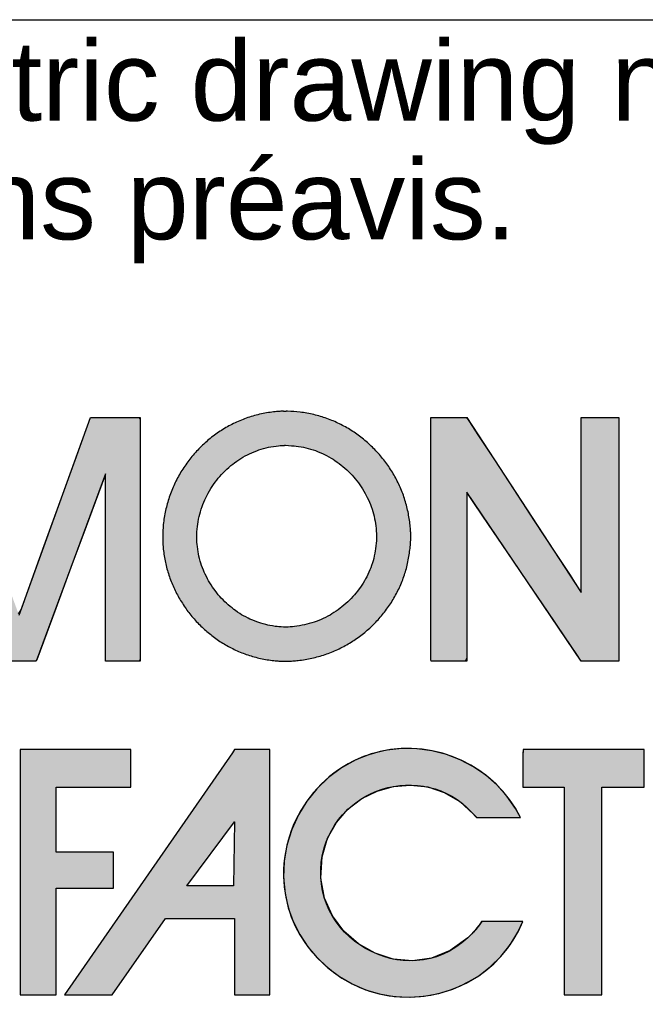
# Model space of a CAD drawing. Header units: inches. Extents: x 0 to 80, y 0 to 59.8.
# Tile 5 of 11: x 72.5 to 75.2, y 3.8 to 8. Entities that reach past the tile are written whole.
import ezdxf

# ---------------------------------------------------------------- set-up
doc = ezdxf.new("R2010")
doc.units = ezdxf.units.IN
doc.header["$MEASUREMENT"] = 0
doc.layers.add('Default', color=7, linetype='Continuous')

# ---------------------------------------------------------------- blocks, each defined once
blk = doc.blocks.new('block_2')
at = {"layer": 'Default', "linetype": 'Continuous'}
for points in [[(-0.14629, 0.22347), (-0.14629, 0.21744), (-0.14629, 0.20105), (-0.14629, 0.17691), (-0.14629, 0.1476), (-0.14629, 0.1157), (-0.14629, 0.0838), (-0.14629, 0.05449), (-0.14629, 0.03035), (-0.14629, 0.01397), (-0.14629, 0.00793), (-0.14541, 0.00793), (-0.14302, 0.00793), (-0.13949, 0.00793), (-0.13521, 0.00793), (-0.13055, 0.00793), (-0.12589, 0.00793), (-0.1216, 0.00793), (-0.11808, 0.00793), (-0.11568, 0.00793), (-0.1148, 0.00793), (-0.1148, 0.01056), (-0.1148, 0.0177), (-0.1148, 0.02821), (-0.1148, 0.04098), (-0.1148, 0.05487), (-0.1148, 0.06876), (-0.1148, 0.08153), (-0.1148, 0.09204), (-0.1148, 0.09918), (-0.1148, 0.10181), (-0.11339, 0.10181), (-0.10957, 0.10181), (-0.10393, 0.10181), (-0.09709, 0.10181), (-0.08964, 0.10181), (-0.08219, 0.10181), (-0.07535, 0.10181), (-0.06971, 0.10181), (-0.06589, 0.10181), (-0.06448, 0.10181), (-0.06448, 0.10269), (-0.06448, 0.10508), (-0.06448, 0.1086), (-0.06448, 0.11288), (-0.06448, 0.11753), (-0.06448, 0.12219), (-0.06448, 0.12647), (-0.06448, 0.12999), (-0.06448, 0.13238), (-0.06448, 0.13326), (-0.06589, 0.13326), (-0.06971, 0.13326), (-0.07535, 0.13326), (-0.08219, 0.13326), (-0.08964, 0.13326), (-0.09709, 0.13326), (-0.10393, 0.13326), (-0.10957, 0.13326), (-0.11339, 0.13326), (-0.1148, 0.13326), (-0.1148, 0.13486), (-0.1148, 0.1392), (-0.1148, 0.14561), (-0.1148, 0.15338), (-0.1148, 0.16184), (-0.1148, 0.1703), (-0.1148, 0.17807), (-0.1148, 0.18447), (-0.1148, 0.18882), (-0.1148, 0.19042), (-0.11297, 0.19042), (-0.10798, 0.19042), (-0.10064, 0.19042), (-0.09173, 0.19042), (-0.08203, 0.19042), (-0.07233, 0.19042), (-0.06342, 0.19042), (-0.05608, 0.19042), (-0.0511, 0.19042), (-0.04926, 0.19042), (-0.04926, 0.19134), (-0.04926, 0.19385), (-0.04926, 0.19755), (-0.04926, 0.20204), (-0.04926, 0.20693), (-0.04926, 0.21182), (-0.04926, 0.21631), (-0.04926, 0.22001), (-0.04926, 0.22252), (-0.04926, 0.22345), (-0.05132, 0.22345), (-0.05699, 0.22345), (-0.06558, 0.22345), (-0.07634, 0.22346), (-0.08856, 0.22346), (-0.10152, 0.22346), (-0.1145, 0.22347), (-0.12677, 0.22347), (-0.13761, 0.22347)], [(0.24683, 0.05811), (0.23145, 0.04686), (0.215, 0.04023), (0.1981, 0.03788), (0.18134, 0.03942), (0.16533, 0.04452), (0.15068, 0.05279), (0.13798, 0.06387), (0.12784, 0.07742), (0.12087, 0.09305), (0.11767, 0.11041), (0.11884, 0.12913), (0.1237, 0.14549), (0.13141, 0.15943), (0.14153, 0.17108), (0.15359, 0.18031), (0.16711, 0.187), (0.1816, 0.19102), (0.19658, 0.19224), (0.21158, 0.19054), (0.22611, 0.18578), (0.2397, 0.17786), (0.25187, 0.16663), (0.25487, 0.16367), (0.25699, 0.16367), (0.2604, 0.16367), (0.26474, 0.16367), (0.2697, 0.16367), (0.27491, 0.16367), (0.28006, 0.16367), (0.28478, 0.16367), (0.28875, 0.16367), (0.29163, 0.16367), (0.29307, 0.16367), (0.28884, 0.17158), (0.28122, 0.18255), (0.2724, 0.19238), (0.26252, 0.201), (0.25172, 0.20837), (0.24015, 0.21442), (0.22795, 0.21909), (0.21526, 0.22232), (0.20223, 0.22406), (0.189, 0.22424), (0.17572, 0.2228), (0.16193, 0.2195), (0.1484, 0.21424), (0.13587, 0.2073), (0.12445, 0.19884), (0.11426, 0.18903), (0.1054, 0.17802), (0.09799, 0.16599), (0.09213, 0.1531), (0.08795, 0.13951), (0.08555, 0.1254), (0.08504, 0.11092), (0.08631, 0.09702), (0.08907, 0.08441), (0.0934, 0.07235), (0.09917, 0.06095), (0.10626, 0.05031), (0.11454, 0.04056), (0.12388, 0.03179), (0.13415, 0.02413), (0.14525, 0.01768), (0.15702, 0.01255), (0.16937, 0.00885), (0.18226, 0.00665), (0.19546, 0.00598), (0.20851, 0.00687), (0.22126, 0.00926), (0.23358, 0.0131), (0.24533, 0.01832), (0.25638, 0.02486), (0.26659, 0.03267), (0.27583, 0.04167), (0.28396, 0.05181), (0.29085, 0.06302), (0.29522, 0.07245), (0.29404, 0.07245), (0.2915, 0.07245), (0.28789, 0.07245), (0.28355, 0.07245), (0.27879, 0.07245), (0.27392, 0.07245), (0.26926, 0.07245), (0.26513, 0.07245), (0.26184, 0.07245), (0.25972, 0.07245), (0.25895, 0.07229), (0.25798, 0.07089), (0.25698, 0.06951), (0.25596, 0.06815), (0.25491, 0.06681), (0.25383, 0.06549), (0.25272, 0.0642), (0.25159, 0.06293), (0.25044, 0.06169), (0.24926, 0.06047), (0.24806, 0.05928)], [(0.29526, 0.19042), (0.29609, 0.19042), (0.29835, 0.19042), (0.30175, 0.19042), (0.30595, 0.19042), (0.31064, 0.19042), (0.31551, 0.19042), (0.32023, 0.19042), (0.3245, 0.19042), (0.328, 0.19042), (0.33041, 0.19042), (0.33141, 0.19042), (0.33142, 0.1871), (0.33142, 0.17639), (0.33142, 0.15982), (0.33142, 0.139), (0.33142, 0.11552), (0.33142, 0.09097), (0.33142, 0.06696), (0.33142, 0.04507), (0.33142, 0.02691), (0.33142, 0.01407), (0.33142, 0.00815), (0.33188, 0.00793), (0.33369, 0.00793), (0.33659, 0.00793), (0.34029, 0.00793), (0.34451, 0.00793), (0.34895, 0.00793), (0.35332, 0.00793), (0.35735, 0.00793), (0.36073, 0.00793), (0.36317, 0.00793), (0.3644, 0.00793), (0.36449, 0.00983), (0.36449, 0.01902), (0.36449, 0.03442), (0.36449, 0.05444), (0.36449, 0.07746), (0.36449, 0.10191), (0.36449, 0.12618), (0.36449, 0.14868), (0.36449, 0.16781), (0.36449, 0.18197), (0.36449, 0.18956), (0.36476, 0.19042), (0.36647, 0.19042), (0.36949, 0.19042), (0.37349, 0.19042), (0.37813, 0.19042), (0.3831, 0.19042), (0.38808, 0.19042), (0.39272, 0.19042), (0.39672, 0.19042), (0.39973, 0.19042), (0.40145, 0.19042), (0.40172, 0.19057), (0.40172, 0.19195), (0.40172, 0.19451), (0.40172, 0.19798), (0.40172, 0.20205), (0.40172, 0.20645), (0.40172, 0.21088), (0.40172, 0.21505), (0.40172, 0.21867), (0.40172, 0.22146), (0.40172, 0.22313), (0.39941, 0.22347), (0.39247, 0.22347), (0.38554, 0.22347), (0.3786, 0.22347), (0.37167, 0.22347), (0.36474, 0.22347), (0.3578, 0.22347), (0.35087, 0.22347), (0.34394, 0.22347), (0.337, 0.22347), (0.33007, 0.22347), (0.32409, 0.22347), (0.32146, 0.22347), (0.31882, 0.22347), (0.31618, 0.22347), (0.31354, 0.22347), (0.31091, 0.22347), (0.30827, 0.22347), (0.30563, 0.22347), (0.30299, 0.22347), (0.30036, 0.22347), (0.29772, 0.22347), (0.29538, 0.22346), (0.29532, 0.22263), (0.29528, 0.22063), (0.29525, 0.21769), (0.29524, 0.21408), (0.29523, 0.21003), (0.29523, 0.20579), (0.29524, 0.20161), (0.29524, 0.19774), (0.29525, 0.19442), (0.29526, 0.19189)]]:
    blk.add_hatch(color=7, dxfattribs=at).paths.add_polyline_path(points)
h = blk.add_hatch(color=7, dxfattribs=at)
h.paths.add_polyline_path([(0.04198, 0.22347), (0.04001, 0.22064), (-0.10749, 0.00793), (-0.06554, 0.00793), (-0.01885, 0.07507), (0.04198, 0.07507), (0.04198, 0.00793), (0.07292, 0.00793), (0.07292, 0.22347)])
h.paths.add_polyline_path([(0.04093, 0.10388), (0.04198, 0.16001), (0, 0.10388)])
at = {"layer": 'Default', "color": 7, "linetype": 'Continuous'}
for p, q in [((0.04001, 0.22064), (-0.10749, 0.00793)), ((0.04198, 0.22347), (0.04001, 0.22064)), ((0.07292, 0.22347), (0.04198, 0.22347)), ((0.07292, 0.00793), (0.07292, 0.22347)), ((0, 0.10388), (0.04198, 0.16001)), ((0.04198, 0.16001), (0.04093, 0.10388)), ((0.04093, 0.10388), (0, 0.10388)), ((-0.06554, 0.00793), (-0.01885, 0.07507)), ((-0.01885, 0.07507), (0.04198, 0.07507)), ((0.04198, 0.07507), (0.04198, 0.00793)), ((-0.10749, 0.00793), (-0.06554, 0.00793)), ((0.04198, 0.00793), (0.07292, 0.00793))]:
    blk.add_line(p, q, dxfattribs=at)
for points in [[(-0.14629, 0.22347), (-0.14629, 0.21744), (-0.14629, 0.20105), (-0.14629, 0.17691), (-0.14629, 0.1476), (-0.14629, 0.1157), (-0.14629, 0.0838), (-0.14629, 0.05449), (-0.14629, 0.03035), (-0.14629, 0.01397), (-0.14629, 0.00793), (-0.14541, 0.00793), (-0.14302, 0.00793), (-0.13949, 0.00793), (-0.13521, 0.00793), (-0.13055, 0.00793), (-0.12589, 0.00793), (-0.1216, 0.00793), (-0.11808, 0.00793), (-0.11568, 0.00793), (-0.1148, 0.00793), (-0.1148, 0.01056), (-0.1148, 0.0177), (-0.1148, 0.02821), (-0.1148, 0.04098), (-0.1148, 0.05487), (-0.1148, 0.06876), (-0.1148, 0.08153), (-0.1148, 0.09204), (-0.1148, 0.09918), (-0.1148, 0.10181), (-0.11339, 0.10181), (-0.10957, 0.10181), (-0.10393, 0.10181), (-0.09709, 0.10181), (-0.08964, 0.10181), (-0.08219, 0.10181), (-0.07535, 0.10181), (-0.06971, 0.10181), (-0.06589, 0.10181), (-0.06448, 0.10181), (-0.06448, 0.10269), (-0.06448, 0.10508), (-0.06448, 0.1086), (-0.06448, 0.11288), (-0.06448, 0.11753), (-0.06448, 0.12219), (-0.06448, 0.12647), (-0.06448, 0.12999), (-0.06448, 0.13238), (-0.06448, 0.13326), (-0.06589, 0.13326), (-0.06971, 0.13326), (-0.07535, 0.13326), (-0.08219, 0.13326), (-0.08964, 0.13326), (-0.09709, 0.13326), (-0.10393, 0.13326), (-0.10957, 0.13326), (-0.11339, 0.13326), (-0.1148, 0.13326), (-0.1148, 0.13486), (-0.1148, 0.1392), (-0.1148, 0.14561), (-0.1148, 0.15338), (-0.1148, 0.16184), (-0.1148, 0.1703), (-0.1148, 0.17807), (-0.1148, 0.18447), (-0.1148, 0.18882), (-0.1148, 0.19042), (-0.11297, 0.19042), (-0.10798, 0.19042), (-0.10064, 0.19042), (-0.09173, 0.19042), (-0.08203, 0.19042), (-0.07233, 0.19042), (-0.06342, 0.19042), (-0.05608, 0.19042), (-0.0511, 0.19042), (-0.04926, 0.19042), (-0.04926, 0.19134), (-0.04926, 0.19385), (-0.04926, 0.19755), (-0.04926, 0.20204), (-0.04926, 0.20693), (-0.04926, 0.21182), (-0.04926, 0.21631), (-0.04926, 0.22001), (-0.04926, 0.22252), (-0.04926, 0.22345), (-0.05132, 0.22345), (-0.05699, 0.22345), (-0.06558, 0.22345), (-0.07634, 0.22346), (-0.08856, 0.22346), (-0.10152, 0.22346), (-0.1145, 0.22347), (-0.12677, 0.22347), (-0.13761, 0.22347), (-0.14629, 0.22347)], [(0.24683, 0.05811), (0.23145, 0.04686), (0.215, 0.04023), (0.1981, 0.03788), (0.18134, 0.03942), (0.16533, 0.04452), (0.15068, 0.05279), (0.13798, 0.06387), (0.12784, 0.07742), (0.12087, 0.09305), (0.11767, 0.11041), (0.11884, 0.12913), (0.1237, 0.14549), (0.13141, 0.15943), (0.14153, 0.17108), (0.15359, 0.18031), (0.16711, 0.187), (0.1816, 0.19102), (0.19658, 0.19224), (0.21158, 0.19054), (0.22611, 0.18578), (0.2397, 0.17786), (0.25187, 0.16663), (0.25487, 0.16367), (0.25699, 0.16367), (0.2604, 0.16367), (0.26474, 0.16367), (0.2697, 0.16367), (0.27491, 0.16367), (0.28006, 0.16367), (0.28478, 0.16367), (0.28875, 0.16367), (0.29163, 0.16367), (0.29307, 0.16367), (0.28884, 0.17158), (0.28122, 0.18255), (0.2724, 0.19238), (0.26252, 0.201), (0.25172, 0.20837), (0.24015, 0.21442), (0.22795, 0.21909), (0.21526, 0.22232), (0.20223, 0.22406), (0.189, 0.22424), (0.17572, 0.2228), (0.16193, 0.2195), (0.1484, 0.21424), (0.13587, 0.2073), (0.12445, 0.19884), (0.11426, 0.18903), (0.1054, 0.17802), (0.09799, 0.16599), (0.09213, 0.1531), (0.08795, 0.13951), (0.08555, 0.1254), (0.08504, 0.11092), (0.08631, 0.09702), (0.08907, 0.08441), (0.0934, 0.07235), (0.09917, 0.06095), (0.10626, 0.05031), (0.11454, 0.04056), (0.12388, 0.03179), (0.13415, 0.02413), (0.14525, 0.01768), (0.15702, 0.01255), (0.16937, 0.00885), (0.18226, 0.00665), (0.19546, 0.00598), (0.20851, 0.00687), (0.22126, 0.00926), (0.23358, 0.0131), (0.24533, 0.01832), (0.25638, 0.02486), (0.26659, 0.03267), (0.27583, 0.04167), (0.28396, 0.05181), (0.29085, 0.06302), (0.29522, 0.07245), (0.29404, 0.07245), (0.2915, 0.07245), (0.28789, 0.07245), (0.28355, 0.07245), (0.27879, 0.07245), (0.27392, 0.07245), (0.26926, 0.07245), (0.26513, 0.07245), (0.26184, 0.07245), (0.25972, 0.07245), (0.25895, 0.07229), (0.25798, 0.07089), (0.25698, 0.06951), (0.25596, 0.06815), (0.25491, 0.06681), (0.25383, 0.06549), (0.25272, 0.0642), (0.25159, 0.06293), (0.25044, 0.06169), (0.24926, 0.06047), (0.24806, 0.05928), (0.24683, 0.05811)], [(0.29526, 0.19042), (0.29609, 0.19042), (0.29835, 0.19042), (0.30175, 0.19042), (0.30595, 0.19042), (0.31064, 0.19042), (0.31551, 0.19042), (0.32023, 0.19042), (0.3245, 0.19042), (0.328, 0.19042), (0.33041, 0.19042), (0.33141, 0.19042), (0.33142, 0.1871), (0.33142, 0.17639), (0.33142, 0.15982), (0.33142, 0.139), (0.33142, 0.11552), (0.33142, 0.09097), (0.33142, 0.06696), (0.33142, 0.04507), (0.33142, 0.02691), (0.33142, 0.01407), (0.33142, 0.00815), (0.33188, 0.00793), (0.33369, 0.00793), (0.33659, 0.00793), (0.34029, 0.00793), (0.34451, 0.00793), (0.34895, 0.00793), (0.35332, 0.00793), (0.35735, 0.00793), (0.36073, 0.00793), (0.36317, 0.00793), (0.3644, 0.00793), (0.36449, 0.00983), (0.36449, 0.01902), (0.36449, 0.03442), (0.36449, 0.05444), (0.36449, 0.07746), (0.36449, 0.10191), (0.36449, 0.12618), (0.36449, 0.14868), (0.36449, 0.16781), (0.36449, 0.18197), (0.36449, 0.18956), (0.36476, 0.19042), (0.36647, 0.19042), (0.36949, 0.19042), (0.37349, 0.19042), (0.37813, 0.19042), (0.3831, 0.19042), (0.38808, 0.19042), (0.39272, 0.19042), (0.39672, 0.19042), (0.39973, 0.19042), (0.40145, 0.19042), (0.40172, 0.19057), (0.40172, 0.19195), (0.40172, 0.19451), (0.40172, 0.19798), (0.40172, 0.20205), (0.40172, 0.20645), (0.40172, 0.21088), (0.40172, 0.21505), (0.40172, 0.21867), (0.40172, 0.22146), (0.40172, 0.22313), (0.39941, 0.22347), (0.39247, 0.22347), (0.38554, 0.22347), (0.3786, 0.22347), (0.37167, 0.22347), (0.36474, 0.22347), (0.3578, 0.22347), (0.35087, 0.22347), (0.34394, 0.22347), (0.337, 0.22347), (0.33007, 0.22347), (0.32409, 0.22347), (0.32146, 0.22347), (0.31882, 0.22347), (0.31618, 0.22347), (0.31354, 0.22347), (0.31091, 0.22347), (0.30827, 0.22347), (0.30563, 0.22347), (0.30299, 0.22347), (0.30036, 0.22347), (0.29772, 0.22347), (0.29538, 0.22346), (0.29532, 0.22263), (0.29528, 0.22063), (0.29525, 0.21769), (0.29524, 0.21408), (0.29523, 0.21003), (0.29523, 0.20579), (0.29524, 0.20161), (0.29524, 0.19774), (0.29525, 0.19442), (0.29526, 0.19189), (0.29526, 0.19042)]]:
    blk.add_lwpolyline(points, close=True, dxfattribs=at)
at = {"layer": 'Default', "color": 7, "linetype": 'Continuous', "const_width": 0.00035}
for points in [[(0.04198, 0.22347), (0.04001, 0.22064), (-0.10749, 0.00793), (-0.06554, 0.00793), (-0.01885, 0.07507), (0.04198, 0.07507), (0.04198, 0.00793), (0.07292, 0.00793), (0.07292, 0.22347), (0.04198, 0.22347)], [(0.04093, 0.10388), (0, 0.10388), (0.04198, 0.16001), (0.04093, 0.10388)]]:
    blk.add_lwpolyline(points, close=True, dxfattribs=at)
at = {"layer": 'Default', "color": 7, "linetype": 'Continuous'}
for points, knots in [([(0.29317, 0.16367), (0.27083, 0.20894), (0.21875, 0.23279), (0.16984, 0.22163), (0.11624, 0.20938), (0.07967, 0.1572), (0.08561, 0.10278), (0.08997, 0.05451), (0.13028, 0.01424), (0.17784, 0.00724), (0.22689, -0.00026), (0.27634, 0.02614), (0.29526, 0.07245)], [0, 0, 0, 0, 0.25, 0.25, 0.25, 0.5, 0.5, 0.5, 0.75, 0.75, 0.75, 1, 1, 1, 1]), ([(0.40172, 0.22347), (0.37603, 0.22347), (0.35036, 0.22347), (0.32468, 0.22347), (0.31491, 0.22347), (0.30514, 0.22347), (0.29538, 0.22347), (0.29514, 0.22347), (0.29526, 0.19364), (0.29526, 0.19042)], [0, 0, 0, 0, 0.333333, 0.333333, 0.333333, 0.666667, 0.666667, 0.666667, 1, 1, 1, 1]), ([(0.24683, 0.05811), (0.19257, 0.0074), (0.10403, 0.05945), (0.11926, 0.13128), (0.13251, 0.19393), (0.21412, 0.21437), (0.25433, 0.16367)], [0, 0, 0, 0, 0.5, 0.5, 0.5, 1, 1, 1, 1])]:
    blk.add_open_spline(points, degree=3, knots=knots, dxfattribs=at)
for points in [[(-0.14629, 0.22347), (-0.14629, 0.22347), (-0.14629, 0.00793), (-0.14629, 0.00793)], [(-0.04926, 0.22345), (-0.04926, 0.22345), (-0.12172, 0.22347), (-0.14629, 0.22347)], [(-0.04926, 0.19042), (-0.04926, 0.19042), (-0.04926, 0.22345), (-0.04926, 0.22345)], [(0.40172, 0.19042), (0.40172, 0.19042), (0.40172, 0.22347), (0.40172, 0.22347)], [(-0.1148, 0.13326), (-0.1148, 0.13326), (-0.1148, 0.19042), (-0.1148, 0.19042)], [(-0.1148, 0.19042), (-0.1148, 0.19042), (-0.04926, 0.19042), (-0.04926, 0.19042)], [(0.29526, 0.19042), (0.29526, 0.19042), (0.33142, 0.19042), (0.33142, 0.19042)], [(0.33142, 0.19042), (0.33142, 0.19042), (0.33142, 0.00793), (0.33142, 0.00793)], [(0.36449, 0.00793), (0.36449, 0.00793), (0.36449, 0.19042), (0.36449, 0.19042)], [(0.36449, 0.19042), (0.36449, 0.19042), (0.40172, 0.19042), (0.40172, 0.19042)], [(0.25433, 0.16367), (0.25433, 0.16367), (0.29317, 0.16367), (0.29317, 0.16367)], [(-0.06448, 0.13326), (-0.06448, 0.13326), (-0.1148, 0.13326), (-0.1148, 0.13326)], [(-0.06448, 0.10181), (-0.06448, 0.10181), (-0.06448, 0.13326), (-0.06448, 0.13326)], [(-0.1148, 0.00793), (-0.1148, 0.00793), (-0.1148, 0.10181), (-0.1148, 0.10181)], [(-0.1148, 0.10181), (-0.1148, 0.10181), (-0.06448, 0.10181), (-0.06448, 0.10181)], [(0.25906, 0.07245), (0.25552, 0.06721), (0.25142, 0.06238), (0.24683, 0.05811)], [(0.29526, 0.07245), (0.29526, 0.07245), (0.25906, 0.07245), (0.25906, 0.07245)], [(-0.14629, 0.00793), (-0.14629, 0.00793), (-0.1148, 0.00793), (-0.1148, 0.00793)], [(0.33142, 0.00793), (0.33142, 0.00793), (0.36449, 0.00793), (0.36449, 0.00793)]]:
    blk.add_open_spline(points, degree=3, dxfattribs=at)
blk = doc.blocks.new('Block1')
at = {"layer": 'Default', "linetype": 'Continuous'}
h = blk.add_hatch(color=7, dxfattribs=at)
edge = h.paths.add_edge_path()
edge.add_spline(control_points=[(2.17777, 1.22006), (2.17707, 1.22003), (2.17586, 1.21996), (2.17326, 1.21981), (2.17188, 1.21972), (2.16649, 1.2191), (2.16251, 1.21853), (2.15431, 1.2168), (2.15052, 1.21575), (2.14263, 1.21308), (2.13899, 1.2116), (2.13155, 1.20809), (2.12809, 1.20619), (2.12115, 1.2019), (2.1179, 1.19962), (2.11151, 1.19462), (2.10851, 1.19199), (2.10271, 1.18634), (2.09999, 1.18339), (2.09483, 1.17716), (2.09244, 1.17393), (2.08796, 1.16717), (2.08592, 1.1637), (2.08218, 1.15646), (2.08053, 1.1528), (2.07758, 1.14515), (2.07633, 1.14132), (2.07423, 1.13331), (2.07342, 1.12936), (2.07222, 1.12107), (2.07187, 1.11702), (2.07163, 1.10864), (2.07175, 1.10464), (2.07244, 1.09649), (2.073, 1.09271), (2.07456, 1.08492), (2.07551, 1.08124), (2.07788, 1.07375), (2.07922, 1.07021), (2.08235, 1.06308), (2.08405, 1.05969), (2.08788, 1.05297), (2.08993, 1.04977), (2.0944, 1.04351), (2.09676, 1.04053), (2.10184, 1.03477), (2.10449, 1.03205), (2.11013, 1.02683), (2.11303, 1.02441), (2.11919, 1.01978), (2.12231, 1.01768), (2.12894, 1.01371), (2.13225, 1.01195), (2.13932, 1.00868), (2.14278, 1.00729), (2.15023, 1.00479), (2.15382, 1.00379), (2.16158, 1.00211), (2.16531, 1.00153), (2.17078, 1.00091), (2.17228, 1.0008), (2.17542, 1.00061), (2.17706, 1.00052), (2.18311, 1.00055), (2.18447, 1.00065), (2.18743, 1.00086), (2.18904, 1.00098), (2.19476, 1.00167), (2.19872, 1.00231), (2.20667, 1.00406), (2.21047, 1.00513), (2.21812, 1.00772), (2.22176, 1.00918), (2.22901, 1.01256), (2.23247, 1.0144), (2.23927, 1.0185), (2.24251, 1.02069), (2.24882, 1.02546), (2.2518, 1.02798), (2.25757, 1.03338), (2.26026, 1.03619), (2.26543, 1.04217), (2.26782, 1.04524), (2.27234, 1.05176), (2.27438, 1.05506), (2.27819, 1.06207), (2.27986, 1.06557), (2.28292, 1.07302), (2.2842, 1.07669), (2.28643, 1.08452), (2.2873, 1.08835), (2.28834, 1.09448), (2.28858, 1.09639), (2.28901, 1.10011), (2.2892, 1.10192), (2.28946, 1.10479), (2.2895, 1.10578), (2.28957, 1.1077), (2.2896, 1.10862), (2.28962, 1.11118), (2.2896, 1.11176), (2.28956, 1.11311), (2.28953, 1.11388), (2.28931, 1.11645), (2.28915, 1.1182), (2.28878, 1.12184), (2.28858, 1.12372), (2.28763, 1.12986), (2.28683, 1.13371), (2.28472, 1.14159), (2.2835, 1.14532), (2.28057, 1.15283), (2.27894, 1.1564), (2.27524, 1.1635), (2.27324, 1.16688), (2.26884, 1.17351), (2.26649, 1.17667), (2.26142, 1.18279), (2.25876, 1.18568), (2.25308, 1.19123), (2.25013, 1.19383), (2.2439, 1.19877), (2.2407, 1.20104), (2.23396, 1.2053), (2.23055, 1.20721), (2.22333, 1.21074), (2.21974, 1.21227), (2.21211, 1.21501), (2.20837, 1.21613), (2.20038, 1.21801), (2.19651, 1.2187), (2.18869, 1.21963), (2.18514, 1.21982), (2.18086, 1.22009), (2.18045, 1.22011), (2.18004, 1.22013)], knot_values=[0, 0, 0, 0, 0.006253, 0.006253, 0.012505, 0.012505, 0.030829, 0.030829, 0.048882, 0.048882, 0.066764, 0.066764, 0.084548, 0.084548, 0.102286, 0.102286, 0.120012, 0.120012, 0.137747, 0.137747, 0.15551, 0.15551, 0.173315, 0.173315, 0.191184, 0.191184, 0.20915, 0.20915, 0.227262, 0.227262, 0.245593, 0.245593, 0.263702, 0.263702, 0.281026, 0.281026, 0.298163, 0.298163, 0.315172, 0.315172, 0.332097, 0.332097, 0.348969, 0.348969, 0.365805, 0.365805, 0.382621, 0.382621, 0.39943, 0.39943, 0.41625, 0.41625, 0.433104, 0.433104, 0.450033, 0.450033, 0.467091, 0.467091, 0.484355, 0.484355, 0.491212, 0.491212, 0.49807, 0.49807, 0.505746, 0.505746, 0.513421, 0.513421, 0.531337, 0.531337, 0.549023, 0.549023, 0.566548, 0.566548, 0.583962, 0.583962, 0.601305, 0.601305, 0.618607, 0.618607, 0.635893, 0.635893, 0.65319, 0.65319, 0.67053, 0.67053, 0.687954, 0.687954, 0.705517, 0.705517, 0.72329, 0.72329, 0.732328, 0.732328, 0.741367, 0.741367, 0.744906, 0.744906, 0.748446, 0.748446, 0.750825, 0.750825, 0.753204, 0.753204, 0.762224, 0.762224, 0.771244, 0.771244, 0.789037, 0.789037, 0.806664, 0.806664, 0.824184, 0.824184, 0.841639, 0.841639, 0.859056, 0.859056, 0.876456, 0.876456, 0.893855, 0.893855, 0.91127, 0.91127, 0.928728, 0.928728, 0.946265, 0.946265, 0.963936, 0.963936, 0.981815, 0.981815, 0.998218, 0.998218, 1, 1, 1, 1], degree=3, periodic=0)
edge.add_line((2.18004, 1.22013), (2.17777, 1.22006))
edge = h.paths.add_edge_path()
edge.add_spline(control_points=[(2.17867, 1.19007), (2.17774, 1.19001), (2.17497, 1.18989), (2.17104, 1.18945), (2.16692, 1.18883), (2.16235, 1.18787), (2.15839, 1.18678), (2.15398, 1.18529), (2.15021, 1.18376), (2.14597, 1.18176), (2.14241, 1.17982), (2.13838, 1.17732), (2.13507, 1.17501), (2.1313, 1.17205), (2.12826, 1.16939), (2.12479, 1.16601), (2.12205, 1.16304), (2.11895, 1.15929), (2.11654, 1.15604), (2.11384, 1.15197), (2.11179, 1.14848), (2.10955, 1.14415), (2.10788, 1.14044), (2.10614, 1.13592), (2.10487, 1.13203), (2.10365, 1.12736), (2.10282, 1.12332), (2.10213, 1.11853), (2.10177, 1.11438), (2.10163, 1.10958), (2.10175, 1.10546), (2.10215, 1.10084), (2.10271, 1.09694), (2.1036, 1.09249), (2.10458, 1.08872), (2.10595, 1.08439), (2.10732, 1.08077), (2.10915, 1.07659), (2.11088, 1.07315), (2.11315, 1.06916), (2.11522, 1.06593), (2.11789, 1.06219), (2.12028, 1.05919), (2.12332, 1.05573), (2.12599, 1.05299), (2.12935, 1.04988), (2.13229, 1.04743), (2.13593, 1.0447), (2.1391, 1.04256), (2.14296, 1.04024), (2.14635, 1.03845), (2.15039, 1.03657), (2.15397, 1.03515), (2.15816, 1.03374), (2.1619, 1.0327), (2.16621, 1.03177), (2.17009, 1.03116), (2.17403, 1.03072), (2.17703, 1.03056), (2.18013, 1.03041), (2.18199, 1.03056), (2.18545, 1.03076), (2.18987, 1.03128), (2.1939, 1.03193), (2.19855, 1.03296), (2.20242, 1.03404), (2.2069, 1.03556), (2.2106, 1.03705), (2.21488, 1.03904), (2.21838, 1.0409), (2.22243, 1.04334), (2.2257, 1.04555), (2.22946, 1.0484), (2.23247, 1.05094), (2.23591, 1.05416), (2.23864, 1.057), (2.24171, 1.06055), (2.24412, 1.06366), (2.24678, 1.0675), (2.24886, 1.07086), (2.25108, 1.07494), (2.25279, 1.07852), (2.25455, 1.08281), (2.25586, 1.08659), (2.25714, 1.09106), (2.25803, 1.09501), (2.25879, 1.09966), (2.25923, 1.10375), (2.25955, 1.10706), (2.25959, 1.1086), (2.25963, 1.11021), (2.25962, 1.1109), (2.25959, 1.11195), (2.25933, 1.11493), (2.25895, 1.11902), (2.25826, 1.12368), (2.25743, 1.12764), (2.25622, 1.13218), (2.25497, 1.13599), (2.25326, 1.14038), (2.25161, 1.14401), (2.24942, 1.14821), (2.2474, 1.15163), (2.24476, 1.15559), (2.24239, 1.15877), (2.23935, 1.16245), (2.23666, 1.16537), (2.23325, 1.16871), (2.23028, 1.17132), (2.22655, 1.17427), (2.22332, 1.17657), (2.21933, 1.17909), (2.21586, 1.18103), (2.21165, 1.18309), (2.20798, 1.18465), (2.2036, 1.18623), (2.19974, 1.18738), (2.19521, 1.18845), (2.19121, 1.18916), (2.18677, 1.18967), (2.18321, 1.1899), (2.17961, 1.19013), (2.17909, 1.19014), (2.17877, 1.19009), (2.17867, 1.19007)], knot_values=[0, 0, 0, 0, 0.012505, 0.012505, 0.030829, 0.030829, 0.048882, 0.048882, 0.066764, 0.066764, 0.084548, 0.084548, 0.102286, 0.102286, 0.120012, 0.120012, 0.137747, 0.137747, 0.15551, 0.15551, 0.173315, 0.173315, 0.191184, 0.191184, 0.20915, 0.20915, 0.227262, 0.227262, 0.245593, 0.245593, 0.263702, 0.263702, 0.281026, 0.281026, 0.298163, 0.298163, 0.315172, 0.315172, 0.332097, 0.332097, 0.348969, 0.348969, 0.365805, 0.365805, 0.382621, 0.382621, 0.39943, 0.39943, 0.41625, 0.41625, 0.433104, 0.433104, 0.450033, 0.450033, 0.467091, 0.467091, 0.484355, 0.484355, 0.49807, 0.49807, 0.49807, 0.513421, 0.513421, 0.531337, 0.531337, 0.549023, 0.549023, 0.566548, 0.566548, 0.583962, 0.583962, 0.601305, 0.601305, 0.618607, 0.618607, 0.635893, 0.635893, 0.65319, 0.65319, 0.67053, 0.67053, 0.687954, 0.687954, 0.705517, 0.705517, 0.72329, 0.72329, 0.741367, 0.741367, 0.748446, 0.748446, 0.748446, 0.753204, 0.753204, 0.771244, 0.771244, 0.789037, 0.789037, 0.806664, 0.806664, 0.824184, 0.824184, 0.841639, 0.841639, 0.859056, 0.859056, 0.876456, 0.876456, 0.893855, 0.893855, 0.91127, 0.91127, 0.928728, 0.928728, 0.946265, 0.946265, 0.963936, 0.963936, 0.981815, 0.981815, 0.998218, 0.998218, 0.998218, 1, 1, 1, 1], degree=3, periodic=0)
for points in [[(1.83902, 1.21448), (1.83902, 1.19476), (1.83902, 1.17504), (1.83902, 1.15533), (1.83902, 1.13561), (1.83902, 1.11589), (1.83902, 1.09617), (1.83902, 1.07943), (1.83902, 1.06864), (1.83902, 1.05785), (1.83902, 1.04707), (1.83902, 1.03628), (1.83902, 1.0255), (1.83902, 1.01471), (1.83901, 1.01057), (1.83897, 1.00903), (1.83892, 1.00695), (1.8389, 1.00469), (1.83895, 1.00263), (1.8391, 1.00112), (1.83939, 1.00054), (1.84389, 1.00054), (1.8484, 1.00054), (1.85291, 1.00054), (1.85741, 1.00054), (1.86192, 1.00054), (1.86642, 1.00054), (1.86942, 1.00174), (1.86942, 1.01777), (1.86942, 1.04722), (1.86942, 1.08339), (1.86942, 1.11955), (1.86942, 1.14901), (1.86942, 1.16504), (1.87112, 1.1616), (1.87892, 1.14035), (1.89083, 1.10791), (1.90438, 1.071), (1.91711, 1.03633), (1.92655, 1.0106), (1.93025, 1.00054), (1.9321, 1.00054), (1.93682, 1.00054), (1.94319, 1.00054), (1.94996, 1.00054), (1.95592, 1.00054), (1.95982, 1.00054), (1.96111, 1.00173), (1.967, 1.01766), (1.97782, 1.04692), (1.9911, 1.08286), (2.00438, 1.11879), (2.0152, 1.14806), (2.02109, 1.16399), (2.02153, 1.16057), (2.02153, 1.13946), (2.02153, 1.10723), (2.02153, 1.07055), (2.02153, 1.0361), (2.02153, 1.01054), (2.02153, 1.00054), (2.02338, 1.00054), (2.0281, 1.00054), (2.03446, 1.00054), (2.04123, 1.00054), (2.04718, 1.00054), (2.05108, 1.00054), (2.05193, 1.00209), (2.05193, 1.02279), (2.05193, 1.06082), (2.05193, 1.10751), (2.05193, 1.1542), (2.05193, 1.19223), (2.05193, 1.21293), (2.05071, 1.21448), (2.04512, 1.21448), (2.0366, 1.21448), (2.0269, 1.21448), (2.01778, 1.21448), (2.01102, 1.21448), (2.00838, 1.21448), (2.00455, 1.20394), (1.99479, 1.17699), (1.98162, 1.14066), (1.96761, 1.102), (1.9553, 1.06802), (1.94723, 1.04575), (1.94501, 1.04215), (1.93887, 1.05895), (1.92759, 1.0898), (1.91374, 1.12769), (1.8999, 1.16558), (1.88862, 1.19643), (1.88248, 1.21323), (1.88082, 1.21448), (1.8753, 1.21448), (1.86688, 1.21448), (1.85731, 1.21448), (1.84831, 1.21448), (1.84164, 1.21448)], [(2.3073, 1.21448), (2.3073, 1.19871), (2.3073, 1.18293), (2.3073, 1.16716), (2.3073, 1.15138), (2.3073, 1.13561), (2.3073, 1.11983), (2.3073, 1.10406), (2.3073, 1.08828), (2.3073, 1.07727), (2.3073, 1.06864), (2.3073, 1.06001), (2.3073, 1.05138), (2.3073, 1.04275), (2.3073, 1.03412), (2.3073, 1.0255), (2.3073, 1.01687), (2.3073, 1.01096), (2.30727, 1.01006), (2.30723, 1.00867), (2.3072, 1.00697), (2.30718, 1.00516), (2.3072, 1.00342), (2.30727, 1.00194), (2.30742, 1.00092), (2.30765, 1.00054), (2.31138, 1.00054), (2.31512, 1.00054), (2.31885, 1.00054), (2.32258, 1.00054), (2.32631, 1.00054), (2.33004, 1.00054), (2.33378, 1.00054), (2.33752, 1.00054), (2.33877, 1.00323), (2.33877, 1.01597), (2.33877, 1.0364), (2.33877, 1.06144), (2.33877, 1.08803), (2.33877, 1.11307), (2.33877, 1.1335), (2.33877, 1.14624), (2.33924, 1.14824), (2.34567, 1.13875), (2.35802, 1.12054), (2.37419, 1.0967), (2.3921, 1.07028), (2.40967, 1.04439), (2.4248, 1.02208), (2.43541, 1.00643), (2.43941, 1.00054), (2.44072, 1.00054), (2.44421, 1.00054), (2.44918, 1.00054), (2.45496, 1.00054), (2.46085, 1.00054), (2.46617, 1.00054), (2.47023, 1.00054), (2.47235, 1.00054), (2.4725, 1.00442), (2.4725, 1.02279), (2.4725, 1.05224), (2.4725, 1.08835), (2.4725, 1.12667), (2.4725, 1.16278), (2.4725, 1.19223), (2.4725, 1.2106), (2.47235, 1.21448), (2.47023, 1.21448), (2.46617, 1.21448), (2.46085, 1.21448), (2.45496, 1.21448), (2.44918, 1.21448), (2.44421, 1.21448), (2.44072, 1.21448), (2.43941, 1.21448), (2.43941, 1.20838), (2.43941, 1.19218), (2.43941, 1.16909), (2.43941, 1.14227), (2.43941, 1.11493), (2.43941, 1.09024), (2.43941, 1.07139), (2.43941, 1.06156), (2.43758, 1.06364), (2.42894, 1.07682), (2.41508, 1.09797), (2.3981, 1.1239), (2.38007, 1.15143), (2.36309, 1.17736), (2.34923, 1.19851), (2.34059, 1.21169), (2.33862, 1.21448), (2.33661, 1.21448), (2.33275, 1.21448), (2.32769, 1.21448), (2.32209, 1.21448), (2.3166, 1.21448), (2.31187, 1.21448), (2.30855, 1.21448)]]:
    blk.add_hatch(color=7, dxfattribs=at).paths.add_polyline_path(points)
at = {"layer": 'Default', "color": 7, "linetype": 'Continuous'}
blk.add_line((2.17777, 1.22006), (2.18004, 1.22013), dxfattribs=at)
blk.add_lwpolyline([(1.94501, 1.04215), (1.94723, 1.04575), (1.9553, 1.06802), (1.96761, 1.102), (1.98162, 1.14066), (1.99479, 1.17699), (2.00455, 1.20394), (2.00838, 1.21448), (2.01102, 1.21448), (2.01778, 1.21448), (2.0269, 1.21448), (2.0366, 1.21448), (2.04512, 1.21448), (2.05071, 1.21448), (2.05193, 1.21293), (2.05193, 1.19223), (2.05193, 1.1542), (2.05193, 1.10751), (2.05193, 1.06082), (2.05193, 1.02279), (2.05193, 1.00209), (2.05108, 1.00054), (2.04718, 1.00054), (2.04123, 1.00054), (2.03446, 1.00054), (2.0281, 1.00054), (2.02338, 1.00054), (2.02153, 1.00054), (2.02153, 1.01054), (2.02153, 1.0361), (2.02153, 1.07055), (2.02153, 1.10723), (2.02153, 1.13946), (2.02153, 1.16057), (2.02109, 1.16399), (2.0152, 1.14806), (2.00438, 1.11879), (1.9911, 1.08286), (1.97782, 1.04692), (1.967, 1.01766), (1.96111, 1.00173), (1.95982, 1.00054), (1.95592, 1.00054), (1.94996, 1.00054), (1.94319, 1.00054)], dxfattribs=at)
blk.add_lwpolyline([(2.3073, 1.21448), (2.30855, 1.21448), (2.31187, 1.21448), (2.3166, 1.21448), (2.32209, 1.21448), (2.32769, 1.21448), (2.33275, 1.21448), (2.33661, 1.21448), (2.33862, 1.21448), (2.34059, 1.21169), (2.34923, 1.19851), (2.36309, 1.17736), (2.38007, 1.15143), (2.3981, 1.1239), (2.41508, 1.09797), (2.42894, 1.07682), (2.43758, 1.06364), (2.43941, 1.06156), (2.43941, 1.07139), (2.43941, 1.09024), (2.43941, 1.11493), (2.43941, 1.14227), (2.43941, 1.16909), (2.43941, 1.19218), (2.43941, 1.20838), (2.43941, 1.21448), (2.44072, 1.21448), (2.44421, 1.21448), (2.44918, 1.21448), (2.45496, 1.21448), (2.46085, 1.21448), (2.46617, 1.21448), (2.47023, 1.21448), (2.47235, 1.21448), (2.4725, 1.2106), (2.4725, 1.19223), (2.4725, 1.16278), (2.4725, 1.12667), (2.4725, 1.08835), (2.4725, 1.05224), (2.4725, 1.02279), (2.4725, 1.00442), (2.47235, 1.00054), (2.47023, 1.00054), (2.46617, 1.00054), (2.46085, 1.00054), (2.45496, 1.00054), (2.44918, 1.00054), (2.44421, 1.00054), (2.44072, 1.00054), (2.43941, 1.00054), (2.43541, 1.00643), (2.4248, 1.02208), (2.40967, 1.04439), (2.3921, 1.07028), (2.37419, 1.0967), (2.35802, 1.12054), (2.34567, 1.13875), (2.33924, 1.14824), (2.33877, 1.14624), (2.33877, 1.1335), (2.33877, 1.11307), (2.33877, 1.08803), (2.33877, 1.06144), (2.33877, 1.0364), (2.33877, 1.01597), (2.33877, 1.00323), (2.33752, 1.00054), (2.33378, 1.00054), (2.33004, 1.00054), (2.32631, 1.00054), (2.32258, 1.00054), (2.31885, 1.00054), (2.31512, 1.00054), (2.31138, 1.00054), (2.30765, 1.00054), (2.30742, 1.00092), (2.30727, 1.00194), (2.3072, 1.00342), (2.30718, 1.00516), (2.3072, 1.00697), (2.30723, 1.00867), (2.30727, 1.01006), (2.3073, 1.01096), (2.3073, 1.01687), (2.3073, 1.0255), (2.3073, 1.03412), (2.3073, 1.04275), (2.3073, 1.05138), (2.3073, 1.06001), (2.3073, 1.06864), (2.3073, 1.07727), (2.3073, 1.08828), (2.3073, 1.10406), (2.3073, 1.11983), (2.3073, 1.13561), (2.3073, 1.15138), (2.3073, 1.16716), (2.3073, 1.18293), (2.3073, 1.19871), (2.3073, 1.21448)], close=True, dxfattribs=at)
for points, knots in [([(2.17777, 1.22006), (2.17707, 1.22003), (2.17586, 1.21996), (2.17326, 1.21981), (2.17188, 1.21972), (2.16649, 1.2191), (2.16251, 1.21853), (2.15431, 1.2168), (2.15052, 1.21575), (2.14263, 1.21308), (2.13899, 1.2116), (2.13155, 1.20809), (2.12809, 1.20619), (2.12115, 1.2019), (2.1179, 1.19962), (2.11151, 1.19462), (2.10851, 1.19199), (2.10271, 1.18634), (2.09999, 1.18339), (2.09483, 1.17716), (2.09244, 1.17393), (2.08796, 1.16717), (2.08592, 1.1637), (2.08218, 1.15646), (2.08053, 1.1528), (2.07758, 1.14515), (2.07633, 1.14132), (2.07423, 1.13331), (2.07342, 1.12936), (2.07222, 1.12107), (2.07187, 1.11702), (2.07163, 1.10864), (2.07175, 1.10464), (2.07244, 1.09649), (2.073, 1.09271), (2.07456, 1.08492), (2.07551, 1.08124), (2.07788, 1.07375), (2.07922, 1.07021), (2.08235, 1.06308), (2.08405, 1.05969), (2.08788, 1.05297), (2.08993, 1.04977), (2.0944, 1.04351), (2.09676, 1.04053), (2.10184, 1.03477), (2.10449, 1.03205), (2.11013, 1.02683), (2.11303, 1.02441), (2.11919, 1.01978), (2.12231, 1.01768), (2.12894, 1.01371), (2.13225, 1.01195), (2.13932, 1.00868), (2.14278, 1.00729), (2.15023, 1.00479), (2.15382, 1.00379), (2.16158, 1.00211), (2.16531, 1.00153), (2.17078, 1.00091), (2.17228, 1.0008), (2.17542, 1.00061), (2.17706, 1.00052), (2.18311, 1.00055), (2.18447, 1.00065), (2.18743, 1.00086), (2.18904, 1.00098), (2.19476, 1.00167), (2.19872, 1.00231), (2.20667, 1.00406), (2.21047, 1.00513), (2.21812, 1.00772), (2.22176, 1.00918), (2.22901, 1.01256), (2.23247, 1.0144), (2.23927, 1.0185), (2.24251, 1.02069), (2.24882, 1.02546), (2.2518, 1.02798), (2.25757, 1.03338), (2.26026, 1.03619), (2.26543, 1.04217), (2.26782, 1.04524), (2.27234, 1.05176), (2.27438, 1.05506), (2.27819, 1.06207), (2.27986, 1.06557), (2.28292, 1.07302), (2.2842, 1.07669), (2.28643, 1.08452), (2.2873, 1.08835), (2.28834, 1.09448), (2.28858, 1.09639), (2.28901, 1.10011), (2.2892, 1.10192), (2.28946, 1.10479), (2.2895, 1.10578), (2.28957, 1.1077), (2.2896, 1.10862), (2.28962, 1.11118), (2.2896, 1.11176), (2.28956, 1.11311), (2.28953, 1.11388), (2.28931, 1.11645), (2.28915, 1.1182), (2.28878, 1.12184), (2.28858, 1.12372), (2.28763, 1.12986), (2.28683, 1.13371), (2.28472, 1.14159), (2.2835, 1.14532), (2.28057, 1.15283), (2.27894, 1.1564), (2.27524, 1.1635), (2.27324, 1.16688), (2.26884, 1.17351), (2.26649, 1.17667), (2.26142, 1.18279), (2.25876, 1.18568), (2.25308, 1.19123), (2.25013, 1.19383), (2.2439, 1.19877), (2.2407, 1.20104), (2.23396, 1.2053), (2.23055, 1.20721), (2.22333, 1.21074), (2.21974, 1.21227), (2.21211, 1.21501), (2.20837, 1.21613), (2.20038, 1.21801), (2.19651, 1.2187), (2.18869, 1.21963), (2.18514, 1.21982), (2.18086, 1.22009), (2.18045, 1.22011), (2.18004, 1.22013)], [0, 0, 0, 0, 0.006253, 0.006253, 0.012505, 0.012505, 0.030829, 0.030829, 0.048882, 0.048882, 0.066764, 0.066764, 0.084548, 0.084548, 0.102286, 0.102286, 0.120012, 0.120012, 0.137747, 0.137747, 0.15551, 0.15551, 0.173315, 0.173315, 0.191184, 0.191184, 0.20915, 0.20915, 0.227262, 0.227262, 0.245593, 0.245593, 0.263702, 0.263702, 0.281026, 0.281026, 0.298163, 0.298163, 0.315172, 0.315172, 0.332097, 0.332097, 0.348969, 0.348969, 0.365805, 0.365805, 0.382621, 0.382621, 0.39943, 0.39943, 0.41625, 0.41625, 0.433104, 0.433104, 0.450033, 0.450033, 0.467091, 0.467091, 0.484355, 0.484355, 0.491212, 0.491212, 0.49807, 0.49807, 0.505746, 0.505746, 0.513421, 0.513421, 0.531337, 0.531337, 0.549023, 0.549023, 0.566548, 0.566548, 0.583962, 0.583962, 0.601305, 0.601305, 0.618607, 0.618607, 0.635893, 0.635893, 0.65319, 0.65319, 0.67053, 0.67053, 0.687954, 0.687954, 0.705517, 0.705517, 0.72329, 0.72329, 0.732328, 0.732328, 0.741367, 0.741367, 0.744906, 0.744906, 0.748446, 0.748446, 0.750825, 0.750825, 0.753204, 0.753204, 0.762224, 0.762224, 0.771244, 0.771244, 0.789037, 0.789037, 0.806664, 0.806664, 0.824184, 0.824184, 0.841639, 0.841639, 0.859056, 0.859056, 0.876456, 0.876456, 0.893855, 0.893855, 0.91127, 0.91127, 0.928728, 0.928728, 0.946265, 0.946265, 0.963936, 0.963936, 0.981815, 0.981815, 0.998218, 0.998218, 1, 1, 1, 1]), ([(2.33877, 1.00054), (2.32836, 1.00054), (2.31803, 1.00054), (2.30765, 1.00054), (2.30686, 1.00054), (2.3073, 1.01015), (2.3073, 1.01112), (2.3073, 1.03508), (2.3073, 1.05905), (2.3073, 1.08302), (2.3073, 1.12684), (2.3073, 1.17066), (2.3073, 1.21448)], [0, 0, 0, 0, 0.25, 0.25, 0.25, 0.5, 0.5, 0.5, 0.75, 0.75, 0.75, 1, 1, 1, 1]), ([(2.17867, 1.19007), (2.17774, 1.19001), (2.17497, 1.18989), (2.17104, 1.18945), (2.16692, 1.18883), (2.16235, 1.18787), (2.15839, 1.18678), (2.15398, 1.18529), (2.15021, 1.18376), (2.14597, 1.18176), (2.14241, 1.17982), (2.13838, 1.17732), (2.13507, 1.17501), (2.1313, 1.17205), (2.12826, 1.16939), (2.12479, 1.16601), (2.12205, 1.16304), (2.11895, 1.15929), (2.11654, 1.15604), (2.11384, 1.15197), (2.11179, 1.14848), (2.10955, 1.14415), (2.10788, 1.14044), (2.10614, 1.13592), (2.10487, 1.13203), (2.10365, 1.12736), (2.10282, 1.12332), (2.10213, 1.11853), (2.10177, 1.11438), (2.10163, 1.10958), (2.10175, 1.10546), (2.10215, 1.10084), (2.10271, 1.09694), (2.1036, 1.09249), (2.10458, 1.08872), (2.10595, 1.08439), (2.10732, 1.08077), (2.10915, 1.07659), (2.11088, 1.07315), (2.11315, 1.06916), (2.11522, 1.06593), (2.11789, 1.06219), (2.12028, 1.05919), (2.12332, 1.05573), (2.12599, 1.05299), (2.12935, 1.04988), (2.13229, 1.04743), (2.13593, 1.0447), (2.1391, 1.04256), (2.14296, 1.04024), (2.14635, 1.03845), (2.15039, 1.03657), (2.15397, 1.03515), (2.15816, 1.03374), (2.1619, 1.0327), (2.16621, 1.03177), (2.17009, 1.03116), (2.17403, 1.03072), (2.17703, 1.03056), (2.18013, 1.03041), (2.18199, 1.03056), (2.18545, 1.03076), (2.18987, 1.03128), (2.1939, 1.03193), (2.19855, 1.03296), (2.20242, 1.03404), (2.2069, 1.03556), (2.2106, 1.03705), (2.21488, 1.03904), (2.21838, 1.0409), (2.22243, 1.04334), (2.2257, 1.04555), (2.22946, 1.0484), (2.23247, 1.05094), (2.23591, 1.05416), (2.23864, 1.057), (2.24171, 1.06055), (2.24412, 1.06366), (2.24678, 1.0675), (2.24886, 1.07086), (2.25108, 1.07494), (2.25279, 1.07852), (2.25455, 1.08281), (2.25586, 1.08659), (2.25714, 1.09106), (2.25803, 1.09501), (2.25879, 1.09966), (2.25923, 1.10375), (2.25955, 1.10706), (2.25959, 1.1086), (2.25963, 1.11021), (2.25962, 1.1109), (2.25959, 1.11195), (2.25933, 1.11493), (2.25895, 1.11902), (2.25826, 1.12368), (2.25743, 1.12764), (2.25622, 1.13218), (2.25497, 1.13599), (2.25326, 1.14038), (2.25161, 1.14401), (2.24942, 1.14821), (2.2474, 1.15163), (2.24476, 1.15559), (2.24239, 1.15877), (2.23935, 1.16245), (2.23666, 1.16537), (2.23325, 1.16871), (2.23028, 1.17132), (2.22655, 1.17427), (2.22332, 1.17657), (2.21933, 1.17909), (2.21586, 1.18103), (2.21165, 1.18309), (2.20798, 1.18465), (2.2036, 1.18623), (2.19974, 1.18738), (2.19521, 1.18845), (2.19121, 1.18916), (2.18677, 1.18967), (2.18321, 1.1899), (2.17961, 1.19013), (2.17909, 1.19014), (2.17877, 1.19009), (2.17867, 1.19007)], [0, 0, 0, 0, 0.012505, 0.012505, 0.030829, 0.030829, 0.048882, 0.048882, 0.066764, 0.066764, 0.084548, 0.084548, 0.102286, 0.102286, 0.120012, 0.120012, 0.137747, 0.137747, 0.15551, 0.15551, 0.173315, 0.173315, 0.191184, 0.191184, 0.20915, 0.20915, 0.227262, 0.227262, 0.245593, 0.245593, 0.263702, 0.263702, 0.281026, 0.281026, 0.298163, 0.298163, 0.315172, 0.315172, 0.332097, 0.332097, 0.348969, 0.348969, 0.365805, 0.365805, 0.382621, 0.382621, 0.39943, 0.39943, 0.41625, 0.41625, 0.433104, 0.433104, 0.450033, 0.450033, 0.467091, 0.467091, 0.484355, 0.484355, 0.49807, 0.49807, 0.49807, 0.513421, 0.513421, 0.531337, 0.531337, 0.549023, 0.549023, 0.566548, 0.566548, 0.583962, 0.583962, 0.601305, 0.601305, 0.618607, 0.618607, 0.635893, 0.635893, 0.65319, 0.65319, 0.67053, 0.67053, 0.687954, 0.687954, 0.705517, 0.705517, 0.72329, 0.72329, 0.741367, 0.741367, 0.748446, 0.748446, 0.748446, 0.753204, 0.753204, 0.771244, 0.771244, 0.789037, 0.789037, 0.806664, 0.806664, 0.824184, 0.824184, 0.841639, 0.841639, 0.859056, 0.859056, 0.876456, 0.876456, 0.893855, 0.893855, 0.91127, 0.91127, 0.928728, 0.928728, 0.946265, 0.946265, 0.963936, 0.963936, 0.981815, 0.981815, 0.998218, 0.998218, 0.998218, 1, 1, 1, 1])]:
    blk.add_open_spline(points, degree=3, knots=knots, dxfattribs=at)
for points in [[(1.94547, 1.04089), (1.94547, 1.04089), (2.00838, 1.21448), (2.00838, 1.21448)], [(2.00838, 1.21448), (2.00838, 1.21448), (2.05193, 1.21448), (2.05193, 1.21448)], [(2.05193, 1.21448), (2.05193, 1.21448), (2.05193, 1.00054), (2.05193, 1.00054)], [(2.3073, 1.21448), (2.3073, 1.21448), (2.33877, 1.21448), (2.33877, 1.21448)], [(2.33877, 1.21448), (2.33877, 1.21448), (2.43941, 1.06085), (2.43941, 1.06085)], [(2.43941, 1.06085), (2.43941, 1.06085), (2.43941, 1.21448), (2.43941, 1.21448)], [(2.43941, 1.21448), (2.43941, 1.21448), (2.4725, 1.21448), (2.4725, 1.21448)], [(2.4725, 1.21448), (2.4725, 1.21448), (2.4725, 1.00054), (2.4725, 1.00054)], [(2.02153, 1.16518), (2.02153, 1.16518), (1.96067, 1.00054), (1.96067, 1.00054)], [(2.02153, 1.00054), (2.02153, 1.00054), (2.02153, 1.16518), (2.02153, 1.16518)], [(2.43941, 1.00054), (2.43941, 1.00054), (2.33877, 1.14893), (2.33877, 1.14893)], [(2.33877, 1.14893), (2.33877, 1.14893), (2.33877, 1.00054), (2.33877, 1.00054)], [(1.96067, 1.00054), (1.96067, 1.00054), (1.93025, 1.00054), (1.93025, 1.00054)], [(2.05193, 1.00054), (2.05193, 1.00054), (2.02153, 1.00054), (2.02153, 1.00054)], [(2.4725, 1.00054), (2.4725, 1.00054), (2.43941, 1.00054), (2.43941, 1.00054)]]:
    blk.add_open_spline(points, degree=3, dxfattribs=at)
at = {"layer": 'Default', "color": 7}
blk.add_blockref('block_2', (2.0929, 0.69957), dxfattribs=at)
blk = doc.blocks.new('Block13')
at = {"layer": 'Default', "color": 7, "linetype": 'Continuous'}
blk.add_line((0, 1.6479), (3.51548, 1.6479), dxfattribs=at)
at = {"layer": 'Default', "color": 7}
blk.add_blockref('Block1', (0.03706, 0.08409), dxfattribs=at)
at = {"layer": 'Default', "char_height": 0.07, "attachment_point": 1}
for s, insert, width in [('{\\fArial|b0||i0||c0|p34;\\C7;\\W1.;\\T1.;Data subject to change without notice. Isometric drawing not to scale.}', (0.02984, 1.6292), 3.4863909), ('{\\fArial|b0||i0||c0|p34;\\C7;\\W1.;\\T1.;Les données sont sujettes à changement sans préavis.}', (0.03339, 1.52502), 3.235631)]:
    blk.add_mtext(s, dxfattribs=dict(at, insert=insert, width=width))
blk = doc.blocks.new('Block11')
at = {"layer": 'Default', "color": 7}
blk.add_blockref('Block13', (0, 0), dxfattribs=at)
blk = doc.blocks.new('Block10')
at = {"layer": 'Default', "color": 7}
blk.add_blockref('Block11', (0, 0), dxfattribs=at)
blk = doc.blocks.new('Block2')
at = {"layer": 'Default', "color": 7, "xscale": 15, "yscale": 15, "zscale": 15}
blk.add_blockref('Block10', (-52.744, 0), dxfattribs=at)
blk = doc.blocks.new('Block222')
at = {"layer": 'Default', "color": 7}
blk.add_blockref('Block2', (106.578, -49.503), dxfattribs=at)

msp = doc.modelspace()

# ---------------------------------------------------------------- block references
at = {"layer": 'Default', "color": 7, "xscale": 0.325, "yscale": 0.325, "zscale": 0.325}
msp.add_blockref('Block222', (45.3678, 16.0888), dxfattribs=at)

doc.saveas('drawing.dxf')
